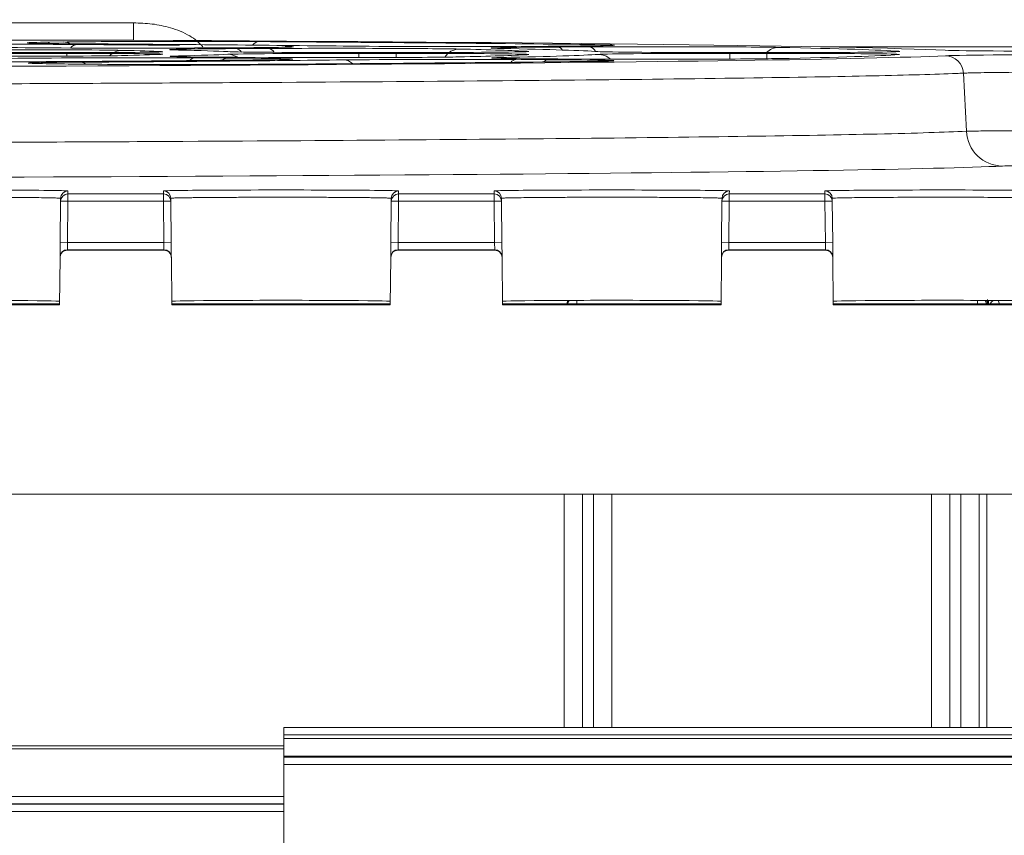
# Model space of a CAD drawing. Header units: millimetres. Extents: x 0 to 1260, y 0 to 891.
# Tile 42 of 93: x 256 to 283, y 735 to 758. Entities that reach past the tile are written whole.
import ezdxf

# ---------------------------------------------------------------- set-up
doc = ezdxf.new("R2010")
doc.units = ezdxf.units.MM
doc.header["$LTSCALE"] = 3

msp = doc.modelspace()

# ---------------------------------------------------------------- linework, layer by layer
at = {"color": 7, "linetype": 'Continuous', "lineweight": 15}
for p, q in [((254.945, 757.455), (259.289, 757.455)), ((259.289, 757.455), (259.289, 756.982)), ((259.289, 756.982), (254.945, 756.982)), ((256.877, 756.927), (257.381, 756.934)), ((261.827, 756.775), (260.949, 756.771)), ((262.079, 756.754), (262.956, 756.758)), ((270.568, 756.819), (269.696, 756.815)), ((270.823, 756.798), (271.696, 756.802)), ((257.47, 756.645), (254.416, 756.645)), ((254.416, 756.625), (257.47, 756.625)), ((260.025, 756.598), (260.017, 756.598)), ((260.942, 756.499), (261.819, 756.495)), ((262.963, 756.512), (262.085, 756.517)), ((266.428, 756.645), (265.415, 756.645)), ((265.415, 756.625), (266.428, 756.625)), ((269.686, 756.455), (270.558, 756.451)), ((271.704, 756.468), (270.832, 756.473)), ((276.52, 756.645), (275.513, 756.645)), ((275.513, 756.625), (276.52, 756.625)), ((280.07, 756.589), (280.07, 756.589)), ((257.408, 756.336), (256.904, 756.344)), ((281.951, 754.505), (281.87, 756.086)), ((257.298, 752.601), (257.299, 752.682)), ((257.499, 752.88), (257.498, 752.799)), ((257.498, 752.799), (260.101, 752.799)), ((257.498, 752.799), (257.498, 752.599)), ((260.101, 752.799), (260.101, 752.88)), ((260.101, 752.799), (260.101, 752.599)), ((260.301, 752.682), (260.301, 752.601)), ((266.298, 752.601), (266.299, 752.682)), ((266.499, 752.88), (266.498, 752.799)), ((266.498, 752.799), (269.101, 752.799)), ((266.498, 752.799), (266.498, 752.599)), ((269.101, 752.799), (269.101, 752.88)), ((269.101, 752.799), (269.101, 752.599)), ((269.301, 752.682), (269.301, 752.601)), ((275.298, 752.601), (275.299, 752.682)), ((275.499, 752.88), (275.498, 752.799)), ((275.498, 752.799), (278.101, 752.799)), ((275.498, 752.799), (275.498, 752.599)), ((278.101, 752.799), (278.101, 752.88)), ((278.101, 752.799), (278.101, 752.599)), ((278.301, 752.682), (278.301, 752.601)), ((257.288, 751.484), (257.298, 752.601)), ((257.298, 752.601), (257.498, 752.599)), ((257.498, 752.599), (257.488, 751.483)), ((260.101, 752.599), (257.498, 752.599)), ((260.101, 752.599), (260.301, 752.601)), ((260.111, 751.483), (260.101, 752.599)), ((260.301, 752.601), (260.311, 751.484)), ((266.288, 751.484), (266.298, 752.601)), ((266.298, 752.601), (266.498, 752.599)), ((266.498, 752.599), (266.488, 751.483)), ((269.101, 752.599), (266.498, 752.599)), ((269.101, 752.599), (269.301, 752.601)), ((269.111, 751.483), (269.101, 752.599)), ((269.301, 752.601), (269.311, 751.484)), ((275.288, 751.484), (275.298, 752.601)), ((275.298, 752.601), (275.498, 752.599)), ((275.498, 752.599), (275.488, 751.483)), ((278.101, 752.599), (275.498, 752.599)), ((278.101, 752.599), (278.301, 752.601)), ((278.111, 751.483), (278.101, 752.599)), ((278.301, 752.601), (278.311, 751.484)), ((257.288, 751.484), (257.285, 751.084)), ((257.288, 751.484), (257.488, 751.483)), ((257.488, 751.483), (257.485, 751.283)), ((257.488, 751.483), (260.111, 751.483)), ((260.111, 751.483), (260.311, 751.484)), ((260.111, 751.483), (260.114, 751.283)), ((260.314, 751.084), (260.311, 751.484)), ((266.288, 751.484), (266.285, 751.084)), ((266.288, 751.484), (266.488, 751.483)), ((266.488, 751.483), (266.485, 751.283)), ((266.488, 751.483), (269.111, 751.483)), ((269.111, 751.483), (269.311, 751.484)), ((269.111, 751.483), (269.114, 751.283)), ((269.314, 751.084), (269.311, 751.484)), ((275.288, 751.484), (275.285, 751.084)), ((275.288, 751.484), (275.488, 751.483)), ((275.488, 751.483), (275.485, 751.283)), ((275.488, 751.483), (278.111, 751.483)), ((278.111, 751.483), (278.311, 751.484)), ((278.111, 751.483), (278.114, 751.283)), ((278.314, 751.084), (278.311, 751.484)), ((257.273, 749.784), (257.285, 751.073)), ((257.285, 751.073), (257.285, 751.084)), ((257.485, 751.283), (257.485, 751.271)), ((260.114, 751.283), (257.485, 751.283)), ((257.485, 751.271), (260.115, 751.271)), ((260.115, 751.271), (260.114, 751.283)), ((260.314, 751.084), (260.315, 751.073)), ((260.315, 751.073), (260.326, 749.784)), ((266.273, 749.784), (266.285, 751.073)), ((266.285, 751.073), (266.285, 751.084)), ((266.485, 751.283), (266.485, 751.271)), ((269.114, 751.283), (266.485, 751.283)), ((266.485, 751.271), (269.115, 751.271)), ((269.115, 751.271), (269.114, 751.283)), ((269.314, 751.084), (269.315, 751.073)), ((269.315, 751.073), (269.326, 749.784)), ((275.273, 749.784), (275.285, 751.073)), ((275.285, 751.073), (275.285, 751.084)), ((275.485, 751.283), (275.485, 751.271)), ((278.114, 751.283), (275.485, 751.283)), ((275.485, 751.271), (278.115, 751.271)), ((278.115, 751.271), (278.114, 751.283)), ((278.314, 751.084), (278.315, 751.073)), ((278.315, 751.073), (278.326, 749.784)), ((251.326, 749.811), (257.274, 749.811)), ((251.326, 749.784), (257.273, 749.784)), ((260.326, 749.811), (266.274, 749.811)), ((260.326, 749.784), (266.273, 749.784)), ((269.326, 749.811), (275.274, 749.811)), ((269.326, 749.784), (275.273, 749.784)), ((278.326, 749.811), (284.274, 749.811)), ((278.326, 749.784), (284.273, 749.784)), ((306.017, 744.627), (247.462, 744.627)), ((271, 738.284), (271, 744.627)), ((272.3, 744.627), (272.3, 738.284)), ((281, 738.284), (281, 744.627)), ((282.3, 744.627), (282.3, 738.284)), ((263.377, 738.284), (263.377, 729.254)), ((263.377, 738.284), (263.377, 738.284)), ((263.377, 738.284), (298.377, 738.284)), ((263.377, 738.084), (263.377, 737.984)), ((263.377, 738.084), (298.377, 738.084)), ((263.377, 737.164), (263.377, 737.984)), ((298.377, 737.984), (263.377, 737.984)), ((263.377, 737.706), (246.835, 737.706)), ((247.013, 737.784), (263.377, 737.784)), ((263.377, 737.164), (263.377, 737.504)), ((263.377, 737.504), (263.377, 737.48)), ((263.377, 737.504), (298.377, 737.504)), ((298.377, 737.48), (263.377, 737.48)), ((263.377, 729.854), (263.377, 737.28)), ((298.377, 737.28), (263.377, 737.28))]:
    msp.add_line(p, q, dxfattribs=at)
at = {"color": 8, "linetype": 'Continuous', "lineweight": 15}
for p, q in [((259.985, 756.668), (260.045, 756.672)), ((269.999, 756.682), (269.941, 756.678)), ((277.977, 756.803), (311.115, 756.803)), ((280.049, 756.676), (280.111, 756.68)), ((257.47, 756.625), (257.47, 756.55)), ((265.415, 756.625), (265.415, 756.509)), ((266.428, 756.625), (266.428, 756.512)), ((275.513, 756.625), (275.513, 756.469)), ((276.52, 756.625), (276.52, 756.478)), ((271.346, 749.905), (271.346, 749.811)), ((282.252, 749.905), (282.252, 749.811)), ((282.818, 749.903), (282.848, 749.811)), ((271.5, 744.627), (271.5, 738.284)), ((271.8, 738.284), (271.8, 744.627)), ((281.5, 744.627), (281.5, 738.284)), ((281.8, 738.284), (281.8, 744.627)), ((282.502, 744.627), (282.502, 738.284)), ((246.728, 736.402), (263.377, 736.402)), ((263.377, 736.204), (246.728, 736.204)), ((246.728, 736.196), (263.377, 736.196)), ((263.377, 735.994), (246.728, 735.994))]:
    msp.add_line(p, q, dxfattribs=at)
at = {"color": 8, "linetype": 'Continuous', "lineweight": 15, "flags": 128}
for points in [[(257.032, 756.893), (256.959, 756.917), (256.877, 756.927)], [(260.659, 756.53), (260.602, 756.546), (260.514, 756.555)], [(269.465, 756.485), (269.403, 756.503), (269.316, 756.512)]]:
    msp.add_lwpolyline(points, dxfattribs=at)
at = {"color": 7, "linetype": 'Continuous', "lineweight": 15, "flags": 128}
for points in [[(263.377, 738.284), (263.377, 738.28), (263.377, 738.269), (263.377, 738.251), (263.377, 738.226), (263.377, 738.195), (263.377, 738.161), (263.377, 738.123), (263.377, 738.084)], [(263.377, 737.48), (263.377, 737.475), (263.377, 737.462), (263.377, 737.443), (263.377, 737.418), (263.377, 737.389), (263.377, 737.355), (263.377, 737.318), (263.377, 737.28)]]:
    msp.add_lwpolyline(points, dxfattribs=at)
at = {"color": 7, "linetype": 'Continuous', "lineweight": 0}
msp.add_circle((236.3, 775.757), 21.024, dxfattribs=at)
at = {"color": 8, "linetype": 'Continuous', "lineweight": 15}
for centre, radius, start, end in [((257.377, 756.546), 0.389, 61.6139, 89.4568), ((262.713, 756.703), 0.242, 94.4695, 142.8527), ((257.774, 756.61), 0.258, 93.8707, 141.6395), ((258.974, 756.248), 0.459, 90.6087, 137.5134), ((262.055, 756.558), 0.197, 31.7401, 82.812), ((262.929, 756.556), 0.204, 28.1527, 82.3116), ((268.152, 756.279), 0.463, 91.051, 148.3339), ((270.801, 756.607), 0.192, 34.648, 83.2152), ((271.665, 756.592), 0.213, 23.6992, 81.6886), ((276.84, 756.343), 0.445, 90.7939, 137.1468), ((260.957, 756.325), 0.176, 94.7634, 143.7784), ((261.832, 756.326), 0.169, 94.3174, 139.2914), ((261.849, 756.109), 0.49, 56.3256, 89.871), ((264.993, 756.09), 0.357, 45.506, 88.4635), ((269.701, 756.28), 0.176, 94.8221, 144.3609), ((270.571, 756.282), 0.17, 94.3536, 139.6605), ((271.927, 756.103), 0.495, 47.2572, 89.9013), ((257.848, 756.168), 0.217, 48.1816, 87.4983), ((271.346, 749.76), 0.25, 144.6805, 168.2736), ((282.252, 749.76), 0.25, 11.7264, 35.3214), ((282.273, 749.781), 0.25, 6.7168, 29.4303), ((282.808, 749.684), 0.25, 118.5898, 149.5339)]:
    msp.add_arc(centre, radius, start, end, dxfattribs=at)
at = {"color": 7, "linetype": 'Continuous', "lineweight": 15}
for centre, radius, start, end in [((281.374, 756.064), 0.496, 2.5686, 89.4135), ((282.943, 754.55), 0.992, 182.5686, 269.4135), ((257.498, 752.599), 0.2, 89.9989, 179.4989), ((257.499, 752.68), 0.2, 89.9989, 179.4989), ((260.101, 752.68), 0.2, 0.5011, 90.0011), ((260.101, 752.599), 0.2, 0.5011, 90.0011), ((266.498, 752.599), 0.2, 89.9989, 179.4989), ((266.499, 752.68), 0.2, 89.9989, 179.4989), ((269.101, 752.68), 0.2, 0.5011, 90.0011), ((269.101, 752.599), 0.2, 0.5011, 90.0011), ((275.498, 752.599), 0.2, 89.9989, 179.4989), ((275.499, 752.68), 0.2, 89.9989, 179.4989), ((278.101, 752.68), 0.2, 0.5011, 90.0011), ((278.101, 752.599), 0.2, 0.5011, 90.0011), ((257.485, 751.083), 0.2, 89.9989, 179.4989), ((257.485, 751.071), 0.2, 90, 179.5), ((260.114, 751.083), 0.2, 0.5011, 90.0011), ((260.115, 751.071), 0.2, 0.5, 90), ((266.485, 751.083), 0.2, 89.9989, 179.4989), ((266.485, 751.071), 0.2, 90, 179.5), ((269.114, 751.083), 0.2, 0.5011, 90.0011), ((269.115, 751.071), 0.2, 0.5, 90), ((275.485, 751.083), 0.2, 89.9989, 179.4989), ((275.485, 751.071), 0.2, 90, 179.5), ((278.114, 751.083), 0.2, 0.5011, 90.0011), ((278.115, 751.071), 0.2, 0.5, 90)]:
    msp.add_arc(centre, radius, start, end, dxfattribs=at)
at = {"color": 8, "linetype": 'Continuous', "lineweight": 15}
for centre, major_axis, ratio, start_param, end_param in [((260.02, 756.911), (3.628, 0), 0.008727, 2.61839, 3.185846), ((236.3, 756.635), (34.113, 0), 0.008727, 0.780713, 0.890536), ((257.47, 756.668), (2.615, 0), 0.008727, 5.982429, 6.45805), ((263.889, 756.726), (3.618, 0), 0.008727, 2.479379, 3.181742), ((260.016, 756.803), (3.622, 0), 0.008727, 6.243367, 6.638324), ((272.634, 756.77), (3.62, 0), 0.008727, 2.508374, 3.185462), ((266.428, 756.677), (3.616, 0), 0.008727, 5.959725, 6.439108), ((268.757, 756.847), (3.624, 0), 0.008727, 6.239035, 6.923972), ((276.52, 756.677), (3.616, 0), 0.008727, 5.919285, 6.400286), ((257.47, 756.602), (2.612, 0), 0.008727, 6.10742, 6.795747), ((263.889, 756.544), (3.609, 0), 0.008727, 2.780143, 3.219842), ((260.016, 756.468), (3.605, 0), 0.008727, 6.206619, 6.782653), ((272.634, 756.5), (3.606, 0), 0.008727, 2.73896, 3.219842), ((266.428, 756.594), (3.611, 0), 0.008727, 6.126359, 6.793374), ((268.757, 756.424), (3.602, 0), 0.008727, 6.206594, 6.799809), ((276.52, 756.594), (3.611, 0), 0.008727, 6.165177, 6.802777), ((260.02, 756.36), (3.599, 0), 0.008727, 2.628139, 3.220567), ((236.3, 753.635), (47.467, 0), 0.008727, 4.901642, 6.095396), ((271.329, 749.777), (-0.1, 0.235), 0.975464, 0.655487, 1.17918), ((282.523, 750.281), (0, 0.5), 0.008727, 3.485271, 3.926991), ((282.559, 753.932), (0, 4.25), 0.008727, 2.817261, 2.895356)]:
    msp.add_ellipse(centre, major_axis=major_axis, ratio=ratio, start_param=start_param, end_param=end_param, dxfattribs=at)
at = {"color": 7, "linetype": 'Continuous', "lineweight": 15}
for centre, major_axis, start_param, end_param in [((260.524, 756.918), (3.628, 0), 0.929369, 2.61839), ((236.3, 756.635), (45.887, 0), 0.188688, 1.046037), ((236.3, 756.635), (44.113, 0), 0.640787, 0.929369), ((255.477, 756.842), (3.624, 0), 0.890536, 2.61839), ((236.3, 756.635), (25.887, 0), 0.685674, 0.885766), ((256.509, 756.699), (2.617, 0), 0.347854, 2.094624), ((259.139, 756.798), (3.622, 0), 3.827266, 5.235759), ((260.02, 756.911), (3.628, 0), 3.185846, 4.06852), ((257.47, 756.668), (2.615, 0), 4.712389, 5.982429), ((236.3, 756.635), (35.887, 0), 0.644509, 0.926927), ((236.3, 756.635), (24.113, 0), 0.174865, 0.347854), ((263.889, 756.726), (3.618, 0), 3.181742, 3.503898), ((236.3, 756.635), (25.887, 0), 0.162172, 0.362306), ((263.889, 756.726), (3.618, 0), 2.094624, 2.479379), ((260.016, 756.803), (3.622, 0), 5.235759, 6.243367), ((265.415, 756.677), (3.616, 0), 3.303765, 4.712389), ((264.766, 756.731), (3.618, 0), 0.366798, 2.094624), ((267.884, 756.842), (3.624, 0), 3.786102, 5.235759), ((266.428, 756.677), (3.616, 0), 4.712389, 5.959725), ((236.3, 756.635), (34.113, 0), 0.155922, 0.366798), ((272.634, 756.77), (3.62, 0), 3.185462, 3.545067), ((236.3, 756.635), (35.887, 0), 0.120999, 0.403475), ((272.634, 756.77), (3.62, 0), 2.094624, 2.508374), ((268.757, 756.847), (3.624, 0), 5.235759, 6.239035), ((273.507, 756.775), (3.621, 0), 0.405624, 2.094624), ((275.513, 756.677), (3.616, 0), 3.262592, 4.712389), ((276.52, 756.677), (3.616, 0), 4.712389, 5.919285), ((236.3, 756.635), (44.113, 0), 0.1171, 0.405624), ((285.908, 756.718), (4.618, 0), 3.33028, 4.712389), ((236.3, 756.635), (45.887, 0), 3.329382, 6.095396), ((255.477, 756.428), (3.603, 0), 3.665587, 5.392074), ((236.3, 756.635), (25.887, 0), 5.397998, 5.59822), ((256.509, 756.571), (2.61, 0), 4.189019, 5.934472), ((259.139, 756.472), (3.605, 0), 1.046969, 2.456627), ((257.47, 756.602), (2.612, 0), 0.512562, 1.570796), ((236.3, 756.635), (34.113, 0), 5.392074, 5.602857), ((236.3, 756.635), (35.887, 0), 5.356807, 5.639407), ((236.3, 756.635), (24.113, 0), 5.934472, 6.10742), ((263.889, 756.544), (3.609, 0), 3.219842, 4.189019), ((236.3, 756.635), (25.887, 0), 5.921735, 6.121916), ((260.016, 756.468), (3.605, 0), 0.499468, 1.046969), ((265.415, 756.594), (3.611, 0), 1.570796, 2.980323), ((236.3, 756.635), (44.113, 0), 5.353269, 5.641666), ((260.016, 756.468), (3.605, 0), 5.602857, 6.206619), ((264.766, 756.54), (3.608, 0), 4.189019, 5.915534), ((267.884, 756.428), (3.603, 0), 1.046969, 2.497815), ((266.428, 756.594), (3.611, 0), 0.510189, 1.570796), ((236.3, 756.635), (34.113, 0), 5.915534, 6.126359), ((272.634, 756.5), (3.606, 0), 3.219842, 4.189019), ((236.3, 756.635), (35.887, 0), 5.880552, 6.163094), ((268.757, 756.424), (3.602, 0), 0.516624, 1.046969), ((268.757, 756.424), (3.602, 0), 5.641666, 6.206594), ((273.507, 756.496), (3.606, 0), 4.189019, 5.876721), ((275.513, 756.594), (3.611, 0), 1.570796, 3.021502), ((276.52, 756.594), (3.611, 0), 0.519592, 1.570796), ((236.3, 756.635), (44.113, 0), 5.876721, 6.165177), ((285.908, 756.553), (4.609, 0), 1.570796, 2.953804), ((260.02, 756.36), (3.599, 0), 3.220567, 3.665587), ((260.02, 756.36), (3.599, 0), 2.215215, 2.628139), ((260.524, 756.352), (3.599, 0), 3.665587, 5.353269), ((285.908, 753.553), (3.028, 0), 1.570796, 2.953804), ((254.3, 752.88), (3.199, 0), 6.283109, 9.424854), ((263.3, 752.88), (3.199, 0), 6.283109, 9.424854), ((272.3, 752.88), (3.199, 0), 6.283109, 9.424854), ((281.3, 752.88), (3.199, 0), 6.283109, 9.424854), ((254.3, 749.88), (2.975, 0), 6.283109, 9.424854), ((263.3, 749.88), (2.975, 0), 6.283109, 9.424854), ((272.3, 749.88), (2.975, 0), 6.283109, 9.424854), ((281.3, 749.88), (2.975, 0), 6.283109, 9.424854)]:
    msp.add_ellipse(centre, major_axis=major_axis, ratio=0.008727, start_param=start_param, end_param=end_param, dxfattribs=at)
for points, knots in [([(259.289, 757.455), (259.456, 757.449), (259.794, 757.437), (260.219, 757.349), (260.561, 757.231), (260.802, 757.113), (261.013, 756.974), (261.118, 756.86), (261.172, 756.803)], [0, 0, 0, 0, 0.244479, 0.493617, 0.632535, 0.77342, 0.885039, 1, 1, 1, 1]), ([(260.03, 756.664), (260.03, 756.664), (260.035, 756.664), (260.014, 756.663), (259.964, 756.661), (259.939, 756.661)], [0, 0, 0, 0, 0.0186907, 0.490979, 1, 1, 1, 1]), ([(269.979, 756.671), (269.979, 756.671), (269.982, 756.672), (269.943, 756.669), (269.855, 756.667), (269.818, 756.666)], [0, 0, 0, 0, 0.102665, 0.623323, 1, 1, 1, 1]), ([(280.072, 756.671), (280.072, 756.671), (280.077, 756.672), (280.028, 756.669), (279.922, 756.666), (279.863, 756.665)], [0, 0, 0, 0, 0.067719, 0.478644, 1, 1, 1, 1]), ([(269.974, 756.588), (269.975, 756.589), (269.975, 756.589), (269.969, 756.588), (269.967, 756.588)], [0, 0, 0, 0, 0.724657, 1, 1, 1, 1]), ([(285.908, 756.119), (285.571, 756.119), (284.774, 756.118), (283.6, 756.113), (282.577, 756.104), (282.05, 756.094), (281.908, 756.088), (281.87, 756.086)], [0, 0, 0, 0, 0.17797, 0.4217, 0.665431, 0.909172, 1, 1, 1, 1]), ([(281.87, 756.086), (281.806, 756.084), (281.483, 756.069), (280.416, 756.034), (277.989, 755.981), (273.918, 755.924), (268.739, 755.872), (262.69, 755.83), (255.834, 755.796), (248.487, 755.773), (240.726, 755.761), (232.91, 755.76), (225.119, 755.771), (217.715, 755.792), (210.773, 755.825), (204.617, 755.866), (199.302, 755.916), (195.266, 755.971), (192.312, 756.028), (191.261, 756.067), (190.729, 756.086)], [0, 0, 0, 0, 0.007803, 0.039043, 0.099155, 0.16101, 0.221122, 0.282977, 0.343086, 0.404939, 0.465046, 0.526897, 0.587003, 0.648852, 0.708959, 0.770808, 0.830917, 0.892768, 0.945792, 1, 1, 1, 1]), ([(281.951, 754.505), (282.08, 754.508), (282.336, 754.514), (283.244, 754.521), (284.457, 754.526), (285.409, 754.527), (285.908, 754.527)], [0, 0, 0, 0, 0.24403, 0.488059, 0.732084, 1, 1, 1, 1]), ([(190.648, 754.505), (190.781, 754.5), (191.45, 754.47), (193.33, 754.42), (197.033, 754.358), (201.81, 754.302), (207.61, 754.254), (214.17, 754.216), (221.421, 754.188), (229.026, 754.172), (236.908, 754.167), (244.702, 754.173), (252.327, 754.192), (259.43, 754.221), (265.938, 754.261), (271.549, 754.31), (276.211, 754.367), (279.187, 754.42), (281.015, 754.467), (281.638, 754.493), (281.951, 754.505)], [0, 0, 0, 0, 0.0155808, 0.0781237, 0.1382343, 0.2000881, 0.2601982, 0.3220517, 0.3821594, 0.4440105, 0.5041163, 0.5659652, 0.6260703, 0.6879185, 0.7480244, 0.8098733, 0.8699812, 0.9318321, 0.9657646, 1, 1, 1, 1]), ([(257.299, 752.682), (257.297, 752.683), (257.295, 752.684), (257.264, 752.687), (257.177, 752.69), (256.987, 752.695), (256.719, 752.699), (256.384, 752.702), (255.987, 752.705), (255.546, 752.708), (255.066, 752.709), (254.568, 752.71), (254.058, 752.71), (253.559, 752.709), (253.077, 752.708), (252.634, 752.705), (252.235, 752.703), (251.897, 752.699), (251.624, 752.695), (251.437, 752.691), (251.322, 752.686), (251.308, 752.684), (251.301, 752.682)], [0, 0, 0, 0, 0.021261, 0.042618, 0.095541, 0.149999, 0.202923, 0.257381, 0.310302, 0.364759, 0.417678, 0.472132, 0.52505, 0.579502, 0.632419, 0.686871, 0.739789, 0.794242, 0.847162, 0.901617, 0.950219, 1, 1, 1, 1]), ([(266.299, 752.682), (266.294, 752.683), (266.286, 752.685), (266.232, 752.688), (266.168, 752.69), (266.082, 752.693), (265.977, 752.695), (265.853, 752.697), (265.712, 752.699), (265.552, 752.701), (265.376, 752.702), (265.186, 752.704), (264.984, 752.705), (264.767, 752.706), (264.54, 752.708), (264.228, 752.709), (263.9, 752.71), (263.565, 752.71), (263.228, 752.71), (262.891, 752.71), (262.56, 752.709), (262.237, 752.708), (261.927, 752.707), (261.639, 752.705), (261.366, 752.704), (261.119, 752.701), (260.904, 752.699), (260.761, 752.697), (260.636, 752.695), (260.528, 752.693), (260.442, 752.691), (260.358, 752.688), (260.308, 752.685), (260.302, 752.683), (260.301, 752.682)], [0, 0, 0, 0, 0.042569, 0.068946, 0.095507, 0.122645, 0.149983, 0.176361, 0.202921, 0.230059, 0.257397, 0.283774, 0.310333, 0.337471, 0.364808, 0.391183, 0.44483, 0.472166, 0.49854, 0.552186, 0.579521, 0.605895, 0.65954, 0.686874, 0.713249, 0.766895, 0.79423, 0.820606, 0.847165, 0.874302, 0.901638, 0.925872, 0.975029, 1, 1, 1, 1]), ([(275.299, 752.682), (275.297, 752.683), (275.295, 752.684), (275.264, 752.687), (275.177, 752.69), (274.987, 752.695), (274.719, 752.699), (274.384, 752.702), (273.987, 752.705), (273.546, 752.708), (273.066, 752.709), (272.568, 752.71), (272.058, 752.71), (271.559, 752.709), (271.077, 752.708), (270.634, 752.705), (270.235, 752.703), (269.897, 752.699), (269.624, 752.695), (269.437, 752.691), (269.322, 752.686), (269.308, 752.684), (269.301, 752.682)], [0, 0, 0, 0, 0.021261, 0.042618, 0.095541, 0.149999, 0.202923, 0.257381, 0.310302, 0.364759, 0.417678, 0.472132, 0.52505, 0.579502, 0.632419, 0.686871, 0.739789, 0.794242, 0.847162, 0.901617, 0.950219, 1, 1, 1, 1]), ([(284.299, 752.682), (284.293, 752.683), (284.274, 752.688), (284.021, 752.695), (283.411, 752.703), (282.56, 752.708), (281.567, 752.71), (280.544, 752.71), (279.605, 752.706), (278.864, 752.699), (278.387, 752.691), (278.328, 752.685), (278.301, 752.682)], [0, 0, 0, 0, 0.042738, 0.1501, 0.257461, 0.364819, 0.472173, 0.579523, 0.686872, 0.794223, 0.901579, 1, 1, 1, 1])]:
    msp.add_open_spline(points, degree=3, knots=knots, dxfattribs=at)

doc.saveas('drawing.dxf')
